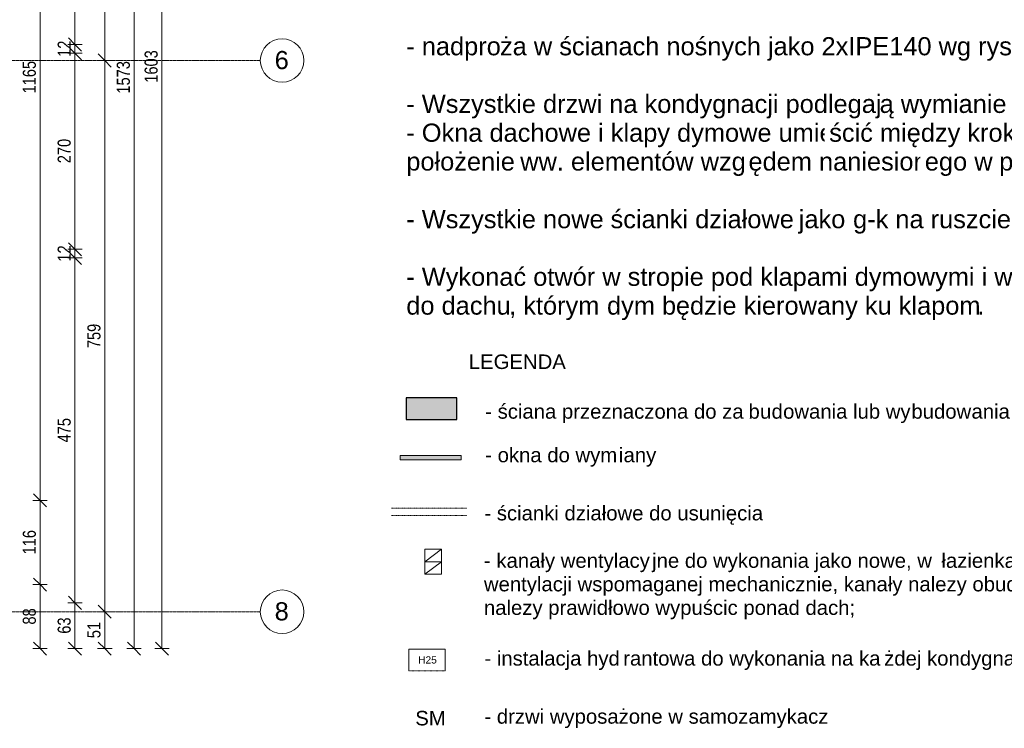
# Model space of a CAD drawing. Header units: centimetres. Extents: x 14827 to 20060, y -10807 to -8443.
# Tile 19 of 21: x 18019 to 19375, y -10525 to -9550. Entities that reach past the tile are written whole.
import ezdxf

# ---------------------------------------------------------------- set-up
doc = ezdxf.new("R2010")
doc.units = ezdxf.units.CM
for name, pattern in [('Aligning Line 1_8_', [0.635, 0.3175, -0.3175]), ('Kreska', [0.635, 0.3175, -0.3175]), ('Linia siatki', [0.9925, 0.47, -0.2175, 0.0875, -0.2175])]:
    doc.linetypes.add(name, pattern=pattern)
for name, color, linetype, lineweight in [('A-ANNO-DIMS', 211, 'Continuous', 9), ('A-ANNO-DIMS-100', 211, 'Continuous', 9), ('A-DETL', 90, 'Continuous', 9), ('A-DETL-GENF', 92, 'Continuous', 9), ('A-DETL-HDLN', 90, 'Kreska', 9), ('A-DETL-THIN', 151, 'Continuous', 9), ('A-WALL', 113, 'Continuous', 9), ('A-WALL-PATT', 111, 'Continuous', 25), ('G-ANNO-TEXT', 231, 'Continuous', 9), ('S-GRID', 1, 'Continuous', 9), ('S-GRID-IDEN', 1, 'Continuous', 9)]:
    doc.layers.add(name, color=color, linetype=linetype, lineweight=lineweight)
doc.styles.add('Arial', font='arial.ttf', dxfattribs={"height": 25})
doc.styles.add('Arial_2', font='arial.ttf', dxfattribs={"width": 0.8, "height": 18})
doc.styles.add('Arial_3', font='arial.ttf', dxfattribs={"height": 10})
doc.styles.add('Arial_5', font='arial.ttf', dxfattribs={"height": 20})
doc.dimstyles.new('Przekątna_-_1_8_mm_Arial', dxfattribs={"dimscale": 30.48, "dimtxt": 18.364669, "dimasz": 0.590551, "dimexe": 0.328084, "dimexo": 0.0625, "dimgap": 0.016404, "dimtad": 1, "dimdec": 0, "dimdsep": 46, "dimtxsty": 'Arial_2', "dimblk1": 'OBLIQUE', "dimblk2": 'OBLIQUE', "dimsah": 1, "dimcen": 0.09, "dimazin": 0, "dimtfac": 1, "dimtdec": 4, "dimtix": 1, "dimtmove": 0, "dimatfit": 3, "dimfxl": 0.328084, "dimfxlon": 1, "dimtvp": 1, "dimtolj": 1, "dimtzin": 0, "dimarcsym": 2})

# ---------------------------------------------------------------- blocks, each defined once
blk = doc.blocks.new('Siatka - M_Symbol siatki - okrąg-11506-6_Poziom posadzka II pietra')
at = {"layer": 'S-GRID-IDEN'}
blk.add_circle((0, 0), 0.3, dxfattribs=at)
blk = doc.blocks.new('DIMBLOCK108-6_Poziom posadzka II pietra')
at = {"layer": 'A-ANNO-DIMS-100'}
for p, q in [((18095.4, -9178.7), (18086.4, -9169.7)), ((18095.4, -9178.7), (18085.4, -9178.7)), ((18095.4, -9178.7), (18095.4, -9583.7)), ((18095.4, -9178.7), (18104.4, -9187.7)), ((18095.4, -9178.7), (18105.4, -9178.7)), ((18095.4, -9583.7), (18086.4, -9574.7)), ((18095.4, -9583.7), (18085.4, -9583.7)), ((18095.4, -9583.7), (18104.4, -9592.7)), ((18095.4, -9583.7), (18105.4, -9583.7))]:
    blk.add_line(p, q, dxfattribs=at)
at = {"layer": 'A-ANNO-DIMS-100', "color": 0, "insert": (18071.5, -9397.7), "char_height": 18, "width": 39.668, "attachment_point": 1, "rotation": 90, "line_spacing_factor": 0.941778, "style": 'Arial_2'}
blk.add_mtext('405', dxfattribs=at)
blk = doc.blocks.new('_Oblique')
at = {"color": 0, "linetype": 'ByBlock', "lineweight": -2}
blk.add_line((-0.5, -0.5), (0.5, 0.5), dxfattribs=at)
blk = doc.blocks.new('DIMBLOCK109-6_Poziom posadzka II pietra')
at = {"layer": 'A-ANNO-DIMS-100'}
for p, q in [((18095.4, -9583.7), (18086.4, -9574.7)), ((18095.4, -9583.7), (18085.4, -9583.7)), ((18095.4, -9595.7), (18086.4, -9586.7)), ((18095.4, -9583.7), (18095.4, -9595.7)), ((18095.4, -9583.7), (18104.4, -9592.7)), ((18095.4, -9583.7), (18105.4, -9583.7)), ((18095.4, -9595.7), (18085.4, -9595.7)), ((18095.4, -9595.7), (18104.4, -9604.7)), ((18095.4, -9595.7), (18105.4, -9595.7))]:
    blk.add_line(p, q, dxfattribs=at)
at = {"layer": 'A-ANNO-DIMS-100', "color": 0, "insert": (18071.5, -9600.7), "char_height": 18, "width": 26.445, "attachment_point": 1, "rotation": 90, "line_spacing_factor": 0.941778, "style": 'Arial_2'}
blk.add_mtext('12', dxfattribs=at)
blk = doc.blocks.new('DIMBLOCK110-6_Poziom posadzka II pietra')
at = {"layer": 'A-ANNO-DIMS-100'}
for p, q in [((18095.4, -9595.7), (18086.4, -9586.7)), ((18095.4, -9595.7), (18085.4, -9595.7)), ((18095.4, -9595.7), (18095.4, -9865.7)), ((18095.4, -9595.7), (18104.4, -9604.7)), ((18095.4, -9595.7), (18105.4, -9595.7)), ((18095.4, -9865.7), (18085.4, -9865.7)), ((18095.4, -9865.7), (18086.4, -9856.7)), ((18095.4, -9865.7), (18104.4, -9874.7)), ((18095.4, -9865.7), (18105.4, -9865.7))]:
    blk.add_line(p, q, dxfattribs=at)
at = {"layer": 'A-ANNO-DIMS-100', "color": 0, "insert": (18071.5, -9747.2), "char_height": 18, "width": 39.668, "attachment_point": 1, "rotation": 90, "line_spacing_factor": 0.941778, "style": 'Arial_2'}
blk.add_mtext('270', dxfattribs=at)
blk = doc.blocks.new('DIMBLOCK111-6_Poziom posadzka II pietra')
at = {"layer": 'A-ANNO-DIMS-100'}
for p, q in [((18095.4, -9865.7), (18085.4, -9865.7)), ((18095.4, -9865.7), (18086.4, -9856.7)), ((18095.4, -9865.7), (18095.4, -9877.7)), ((18095.4, -9865.7), (18104.4, -9874.7)), ((18095.4, -9865.7), (18105.4, -9865.7)), ((18095.4, -9877.7), (18085.4, -9877.7)), ((18095.4, -9877.7), (18086.4, -9868.7)), ((18095.4, -9877.7), (18104.4, -9886.7)), ((18095.4, -9877.7), (18105.4, -9877.7))]:
    blk.add_line(p, q, dxfattribs=at)
at = {"layer": 'A-ANNO-DIMS-100', "color": 0, "insert": (18071.5, -9882.7), "char_height": 18, "width": 26.445, "attachment_point": 1, "rotation": 90, "line_spacing_factor": 0.941778, "style": 'Arial_2'}
blk.add_mtext('12', dxfattribs=at)
blk = doc.blocks.new('DIMBLOCK112-6_Poziom posadzka II pietra')
at = {"layer": 'A-ANNO-DIMS-100'}
for p, q in [((18095.4, -9877.7), (18085.4, -9877.7)), ((18095.4, -9877.7), (18086.4, -9868.7)), ((18095.4, -9877.7), (18095.4, -10352.7)), ((18095.4, -9877.7), (18104.4, -9886.7)), ((18095.4, -9877.7), (18105.4, -9877.7)), ((18095.4, -10352.7), (18085.4, -10352.7)), ((18095.4, -10352.7), (18086.4, -10343.7)), ((18095.4, -10352.7), (18104.4, -10361.7)), ((18095.4, -10352.7), (18105.4, -10352.7))]:
    blk.add_line(p, q, dxfattribs=at)
at = {"layer": 'A-ANNO-DIMS-100', "color": 0, "insert": (18071.5, -10131.7), "char_height": 18, "width": 39.668, "attachment_point": 1, "rotation": 90, "line_spacing_factor": 0.941778, "style": 'Arial_2'}
blk.add_mtext('475', dxfattribs=at)
blk = doc.blocks.new('DIMBLOCK113-6_Poziom posadzka II pietra')
at = {"layer": 'A-ANNO-DIMS-100'}
for p, q in [((18095.4, -10352.7), (18085.4, -10352.7)), ((18095.4, -10352.7), (18086.4, -10343.7)), ((18095.4, -10352.7), (18095.4, -10415.7)), ((18095.4, -10352.7), (18104.4, -10361.7)), ((18095.4, -10352.7), (18105.4, -10352.7)), ((18095.4, -10415.7), (18086.4, -10406.7)), ((18095.4, -10415.7), (18085.4, -10415.7)), ((18095.4, -10415.7), (18104.4, -10424.7)), ((18095.4, -10415.7), (18105.4, -10415.7))]:
    blk.add_line(p, q, dxfattribs=at)
at = {"layer": 'A-ANNO-DIMS-100', "color": 0, "insert": (18071.5, -10395.2), "char_height": 18, "width": 26.445, "attachment_point": 1, "rotation": 90, "line_spacing_factor": 0.941778, "style": 'Arial_2'}
blk.add_mtext('63', dxfattribs=at)
blk = doc.blocks.new('DIMBLOCK116-6_Poziom posadzka II pietra')
at = {"layer": 'A-ANNO-DIMS-100'}
for p, q in [((18136.4, -9368.7), (18127.4, -9359.7)), ((18136.4, -9368.7), (18126.4, -9368.7)), ((18136.4, -9368.7), (18136.4, -9605.7)), ((18136.4, -9368.7), (18145.4, -9377.7)), ((18136.4, -9368.7), (18146.4, -9368.7)), ((18136.4, -9605.7), (18126.4, -9605.7)), ((18136.4, -9605.7), (18127.4, -9596.7)), ((18136.4, -9605.7), (18145.4, -9614.7)), ((18136.4, -9605.7), (18146.4, -9605.7))]:
    blk.add_line(p, q, dxfattribs=at)
at = {"layer": 'A-ANNO-DIMS-100', "color": 0, "insert": (18112.5, -9503.7), "char_height": 18, "width": 39.668, "attachment_point": 1, "rotation": 90, "line_spacing_factor": 0.941778, "style": 'Arial_2'}
blk.add_mtext('237', dxfattribs=at)
blk = doc.blocks.new('DIMBLOCK117-6_Poziom posadzka II pietra')
at = {"layer": 'A-ANNO-DIMS-100'}
for p, q in [((18136.4, -9605.7), (18126.4, -9605.7)), ((18136.4, -9605.7), (18127.4, -9596.7)), ((18136.4, -9605.7), (18136.4, -10365)), ((18136.4, -9605.7), (18145.4, -9614.7)), ((18136.4, -9605.7), (18146.4, -9605.7)), ((18136.4, -10365), (18126.4, -10365)), ((18136.4, -10365), (18127.4, -10356)), ((18136.4, -10365), (18145.4, -10374)), ((18136.4, -10365), (18146.4, -10365))]:
    blk.add_line(p, q, dxfattribs=at)
at = {"layer": 'A-ANNO-DIMS-100', "color": 0, "insert": (18112.5, -10001.9), "char_height": 18, "width": 39.668, "attachment_point": 1, "rotation": 90, "line_spacing_factor": 0.941778, "style": 'Arial_2'}
blk.add_mtext('759', dxfattribs=at)
blk = doc.blocks.new('DIMBLOCK118-6_Poziom posadzka II pietra')
at = {"layer": 'A-ANNO-DIMS-100'}
for p, q in [((18136.4, -10365), (18126.4, -10365)), ((18136.4, -10365), (18127.4, -10356)), ((18136.4, -10365), (18136.4, -10415.7)), ((18136.4, -10365), (18145.4, -10374)), ((18136.4, -10365), (18146.4, -10365)), ((18136.4, -10415.7), (18127.4, -10406.7)), ((18136.4, -10415.7), (18126.4, -10415.7)), ((18136.4, -10415.7), (18145.4, -10424.7)), ((18136.4, -10415.7), (18146.4, -10415.7))]:
    blk.add_line(p, q, dxfattribs=at)
at = {"layer": 'A-ANNO-DIMS-100', "color": 0, "insert": (18112.5, -10401.4), "char_height": 18, "width": 26.445, "attachment_point": 1, "rotation": 90, "line_spacing_factor": 0.941778, "style": 'Arial_2'}
blk.add_mtext('51', dxfattribs=at)
blk = doc.blocks.new('DIMBLOCK120-6_Poziom posadzka II pietra')
at = {"layer": 'A-ANNO-DIMS-100'}
for p, q in [((18176.7, -8842.7), (18167.7, -8833.7)), ((18176.7, -8842.7), (18166.7, -8842.7)), ((18176.7, -8842.7), (18176.7, -10415.7)), ((18176.7, -8842.7), (18185.7, -8851.7)), ((18176.7, -8842.7), (18186.7, -8842.7)), ((18176.7, -10415.7), (18167.7, -10406.7)), ((18176.7, -10415.7), (18166.7, -10415.7)), ((18176.7, -10415.7), (18185.7, -10424.7)), ((18176.7, -10415.7), (18186.7, -10415.7))]:
    blk.add_line(p, q, dxfattribs=at)
at = {"layer": 'A-ANNO-DIMS-100', "color": 0, "insert": (18152.9, -9651.3), "char_height": 18, "width": 52.89, "attachment_point": 1, "rotation": 90, "line_spacing_factor": 0.941778, "style": 'Arial_2'}
blk.add_mtext('1573', dxfattribs=at)
blk = doc.blocks.new('DIMBLOCK121-6_Poziom posadzka II pietra')
at = {"layer": 'A-ANNO-DIMS-100'}
for p, q in [((18215.1, -8812.7), (18206.1, -8803.7)), ((18215.1, -8812.7), (18205.1, -8812.7)), ((18215.1, -8812.7), (18215.1, -10415.7)), ((18215.1, -8812.7), (18224.1, -8821.7)), ((18215.1, -8812.7), (18225.1, -8812.7)), ((18215.1, -10415.7), (18206.1, -10406.7)), ((18215.1, -10415.7), (18205.1, -10415.7)), ((18215.1, -10415.7), (18224.1, -10424.7)), ((18215.1, -10415.7), (18225.1, -10415.7))]:
    blk.add_line(p, q, dxfattribs=at)
at = {"layer": 'A-ANNO-DIMS-100', "color": 0, "insert": (18191.2, -9636.3), "char_height": 18, "width": 52.89, "attachment_point": 1, "rotation": 90, "line_spacing_factor": 0.941778, "style": 'Arial_2'}
blk.add_mtext('1603', dxfattribs=at)
blk = doc.blocks.new('DIMBLOCK233-6_Poziom posadzka II pietra')
at = {"layer": 'A-ANNO-DIMS-100'}
for p, q in [((18047.3, -10327.5), (18038.3, -10318.5)), ((18047.3, -10327.5), (18037.3, -10327.5)), ((18047.3, -10415.7), (18047.3, -10327.5)), ((18047.3, -10327.5), (18056.3, -10336.5)), ((18047.3, -10327.5), (18057.3, -10327.5)), ((18047.3, -10415.7), (18038.3, -10406.7)), ((18047.3, -10415.7), (18037.3, -10415.7)), ((18047.3, -10415.7), (18056.3, -10424.7)), ((18047.3, -10415.7), (18057.3, -10415.7))]:
    blk.add_line(p, q, dxfattribs=at)
at = {"layer": 'A-ANNO-DIMS-100', "color": 0, "insert": (18023.5, -10382.6), "char_height": 18, "width": 26.445, "attachment_point": 1, "rotation": 90, "line_spacing_factor": 0.941778, "style": 'Arial_2'}
blk.add_mtext('88', dxfattribs=at)
blk = doc.blocks.new('DIMBLOCK234-6_Poziom posadzka II pietra')
at = {"layer": 'A-ANNO-DIMS-100'}
for p, q in [((18047.3, -10211.5), (18038.3, -10202.5)), ((18047.3, -10211.5), (18037.3, -10211.5)), ((18047.3, -10327.5), (18047.3, -10211.5)), ((18047.3, -10211.5), (18056.3, -10220.5)), ((18047.3, -10211.5), (18057.3, -10211.5)), ((18047.3, -10327.5), (18038.3, -10318.5)), ((18047.3, -10327.5), (18037.3, -10327.5)), ((18047.3, -10327.5), (18056.3, -10336.5)), ((18047.3, -10327.5), (18057.3, -10327.5))]:
    blk.add_line(p, q, dxfattribs=at)
at = {"layer": 'A-ANNO-DIMS-100', "color": 0, "insert": (18023.5, -10286), "char_height": 18, "width": 39.668, "attachment_point": 1, "rotation": 90, "line_spacing_factor": 0.941778, "style": 'Arial_2'}
blk.add_mtext('116', dxfattribs=at)
blk = doc.blocks.new('DIMBLOCK235-6_Poziom posadzka II pietra')
at = {"layer": 'A-ANNO-DIMS-100'}
for p, q in [((18047.3, -9046.6), (18038.3, -9037.6)), ((18047.3, -9046.6), (18037.3, -9046.6)), ((18047.3, -10211.5), (18047.3, -9046.6)), ((18047.3, -9046.6), (18056.3, -9055.6)), ((18047.3, -9046.6), (18057.3, -9046.6)), ((18047.3, -10211.5), (18038.3, -10202.5)), ((18047.3, -10211.5), (18037.3, -10211.5)), ((18047.3, -10211.5), (18056.3, -10220.5)), ((18047.3, -10211.5), (18057.3, -10211.5))]:
    blk.add_line(p, q, dxfattribs=at)
at = {"layer": 'A-ANNO-DIMS-100', "color": 0, "insert": (18023.5, -9651.1), "char_height": 18, "width": 52.89, "attachment_point": 1, "rotation": 90, "line_spacing_factor": 0.941778, "style": 'Arial_2'}
blk.add_mtext('1165', dxfattribs=at)

msp = doc.modelspace()

# ---------------------------------------------------------------- hatches: boundary and pattern name
at = {"layer": 'A-DETL-GENF'}
msp.add_hatch(color=1, dxfattribs=at).paths.add_polyline_path([(18627.1, -10155.78), (18627.1, -10149.78), (18543.1, -10149.78), (18543.1, -10155.78)])
at = {"layer": 'A-WALL-PATT', "lineweight": 9}
msp.add_hatch(color=256, dxfattribs=at).paths.add_polyline_path([(18621.1, -10100.34), (18621.1, -10070.34), (18551.1, -10070.34), (18551.1, -10100.34)])

# ---------------------------------------------------------------- linework, layer by layer
at = {"layer": 'A-DETL', "lineweight": 18}
for p, q in [((18599.79, -10278.76), (18576.79, -10278.76)), ((18576.79, -10278.76), (18576.79, -10295.97)), ((18599.79, -10278.76), (18576.79, -10295.97)), ((18599.79, -10295.97), (18599.79, -10278.76)), ((18599.79, -10295.97), (18576.79, -10295.97)), ((18599.79, -10295.97), (18576.79, -10295.97)), ((18576.79, -10295.97), (18576.79, -10313.18)), ((18599.79, -10295.97), (18576.79, -10313.18)), ((18599.79, -10313.18), (18599.79, -10295.97)), ((18599.79, -10313.18), (18576.79, -10313.18))]:
    msp.add_line(p, q, dxfattribs=at)
at = {"layer": 'A-DETL', "linetype": 'Aligning Line 1_8_'}
msp.add_line((18555.1, -10446.47), (18605.1, -10446.47), dxfattribs=at)
at = {"layer": 'A-DETL-HDLN'}
for p, q in [((18531.1, -10222.46), (18635.1, -10222.46)), ((18531.1, -10232.46), (18635.1, -10232.46))]:
    msp.add_line(p, q, dxfattribs=at)
at = {"layer": 'A-DETL-THIN'}
for p, q in [((18627.1, -10149.78), (18543.1, -10149.78)), ((18543.1, -10149.78), (18543.1, -10155.78)), ((18543.1, -10149.78), (18627.1, -10149.78)), ((18543.1, -10155.78), (18543.1, -10149.78)), ((18627.1, -10155.78), (18627.1, -10149.78)), ((18627.1, -10149.78), (18627.1, -10155.78)), ((18543.1, -10155.78), (18627.1, -10155.78)), ((18627.1, -10155.78), (18543.1, -10155.78)), ((18555.1, -10416.47), (18605.1, -10416.47)), ((18555.1, -10446.47), (18555.1, -10416.47)), ((18605.1, -10416.47), (18605.1, -10446.47))]:
    msp.add_line(p, q, dxfattribs=at)
at = {"layer": 'A-WALL', "lineweight": 25}
for p, q in [((18621.1, -10070.34), (18551.1, -10070.34)), ((18551.1, -10070.34), (18551.1, -10100.34)), ((18621.1, -10100.34), (18621.1, -10070.34)), ((18551.1, -10100.34), (18621.1, -10100.34))]:
    msp.add_line(p, q, dxfattribs=at)
at = {"layer": 'S-GRID', "linetype": 'Linia siatki'}
for p, q in [((14827.42, -9605.71), (18350.45, -9605.71)), ((14827.42, -10364.96), (18350.45, -10364.96))]:
    msp.add_line(p, q, dxfattribs=at)

# ---------------------------------------------------------------- block references
at = {"layer": 'S-GRID-IDEN', "xscale": 99.99999999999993, "yscale": 99.99999999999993, "zscale": 99.99999999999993, "rotation": 269.9999999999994}
for p in [(18380.45, -9605.71), (18380.45, -10364.96)]:
    msp.add_blockref('Siatka - M_Symbol siatki - okrąg-11506-6_Poziom posadzka II pietra', p, dxfattribs=at)

# ---------------------------------------------------------------- texts
at = {"layer": 'G-ANNO-TEXT', "color": 7, "char_height": 25, "attachment_point": 1, "style": 'Arial', "bg_fill": 3, "box_fill_scale": 1.25, "bg_fill_color": 256, "bg_fill_true_color": 13158600, "bg_fill_transparency": 0}
for s, insert, width in [('- nadpro', (18551.42, -9573.56), 156.3291), ('- Wszystkie drzwi na kondygnacji podlegaj', (18551.42, -9652.94), 789.6622), ('- Wszystkie nowe ', (18551.42, -9811.69), 340.7172), ('ścianki działowe', (18832.54, -9811.69), 302.2362), (' jako', (19081.91, -9811.69), 90.5907), (' g-k na ruszcie stalowym', (19156.65, -9811.69), 461.772), ('- Wykona', (18551.42, -9891.06), 178.7763)]:
    msp.add_mtext(s, dxfattribs=dict(at, insert=insert, width=width))
at = {"layer": 'G-ANNO-TEXT', "color": 7, "attachment_point": 1}
for s, insert, char_height, width, style in [('LEGENDA', (18637.48, -10010.59), 20, 165.1476, 'Arial_5'), ('ściana przeznaczona do za', (18677.13, -10079.05), 20, 418.4809, 'Arial_5'), ('\\fArial|b0|i0|c238|p34|;b', (19022.41, -10079.05), 20, 19.2405, 'Arial_5'), ('\\fArial|b0|i0|c238|p34|;d', (19054.16, -10079.05), 20, 19.2405, 'Arial_5'), ('owania lub wy', (19070.04, -10079.05), 20, 214.0506, 'Arial_5'), ('budow', (19246.65, -10079.05), 20, 100.2109, 'Arial_5'), ('ania', (19329.33, -10079.05), 20, 65.7384, 'Arial_5'), ('- ', (18659.93, -10079.05), 20, 20.8439, 'Arial_5'), ('\\fArial|b0|i0|c238|p34|;u', (19038.29, -10079.05), 20, 19.2405, 'Arial_5'), ('- ', (18659.93, -10139.05), 20, 20.8439, 'Arial_5'), ('okna do wym', (18677.13, -10139.05), 20, 202.0252, 'Arial_5'), ('\\fArial|b0|i0|c238|p34|;i', (18843.82, -10139.05), 20, 8.0169, 'Arial_5'), ('any ', (18850.43, -10139.05), 20, 64.9367, 'Arial_5'), ('ścianki działowe do usunięcia', (18676.01, -10219.11), 20, 455.3585, 'Arial_5'), ('- ', (18658.81, -10219.11), 20, 20.8439, 'Arial_5'), ('kanały wentylacy', (18675.46, -10284.45), 20, 259.7468, 'Arial_5'), ('jne do wykonania jako nowe, w ', (18889.77, -10284.45), 20, 482.6159, 'Arial_5'), ('łazienkach zastosowanie ', (19287.97, -10284.45), 20, 392.0252, 'Arial_5'), ('- ', (18658.26, -10284.45), 20, 20.8439, 'Arial_5'), ('wentylacji wspomaganej mechanicznie, kanały nalezy obudować na całej wysokosci,', (18658.26, -10316.86), 20, 1293.9236, 'Arial_5'), ('nalezy prawidłowo wypuścic ponad dach;', (18658.26, -10349.28), 20, 628.523, 'Arial_5'), ('instalacja hyd', (18676.01, -10419.11), 20, 210.8438, 'Arial_5'), ('rantowa do wykonania na ka', (18849.97, -10419.11), 20, 435.3163, 'Arial_5'), ('żdej kondygnacji', (19209.14, -10419.11), 20, 256.54, 'Arial_5'), ('H25', (18567.78, -10426.26), 10, 30.4641, 'Arial_3'), ('- ', (18658.81, -10419.11), 20, 20.8439, 'Arial_5'), ('SM', (18563.78, -10501.49), 20, 51.308, 'Arial_5'), ('drzwi wyposażone w samozamykacz', (18676.01, -10499.11), 20, 558.7762, 'Arial_5'), ('- ', (18658.81, -10499.11), 20, 20.8439, 'Arial_5')]:
    msp.add_mtext(s, dxfattribs=dict(at, insert=insert, char_height=char_height, width=width, style=style))

# ---------------------------------------------------------------- dimensions: what is measured, and where the dimension line sits
at = {"layer": 'A-ANNO-DIMS'}
for base, p1, p2, override, picture, middle in [((18215.1, -10415.71), (18205.1, -8812.71), (18205.1, -10415.71), {"dimpost": '<>', "dimfxl": 1603}, 'DIMBLOCK121-6_Poziom posadzka II pietra', (18205.4, -9614.21)), ((18176.75, -10415.71), (18166.75, -8842.71), (18166.75, -10415.71), {"dimpost": '<>', "dimfxl": 1573}, 'DIMBLOCK120-6_Poziom posadzka II pietra', (18167.05, -9629.21)), ((18047.34, -9046.64), (18037.34, -10211.46), (18037.34, -9046.64), {"dimpost": '<>', "dimfxl": 1164.811635}, 'DIMBLOCK235-6_Poziom posadzka II pietra', (18037.65, -9629.05)), ((18095.37, -9583.71), (18085.37, -9178.71), (18085.37, -9583.71), {"dimpost": '<>', "dimfxl": 405}, 'DIMBLOCK108-6_Poziom posadzka II pietra', (18085.68, -9381.21)), ((18136.38, -9605.71), (18146.38, -9368.71), (18146.38, -9605.71), {"dimpost": '<>', "dimfxl": 237}, 'DIMBLOCK116-6_Poziom posadzka II pietra', (18126.69, -9487.21)), ((18095.37, -9595.71), (18085.37, -9583.71), (18085.37, -9595.71), {"dimpost": '<>', "dimfxl": 12}, 'DIMBLOCK109-6_Poziom posadzka II pietra', (18085.83, -9589.71)), ((18095.37, -9865.71), (18085.37, -9595.71), (18085.37, -9865.71), {"dimpost": '<>', "dimfxl": 270}, 'DIMBLOCK110-6_Poziom posadzka II pietra', (18085.68, -9730.71)), ((18136.38, -10364.96), (18146.38, -9605.71), (18146.38, -10364.96), {"dimpost": '<>', "dimfxl": 759.25}, 'DIMBLOCK117-6_Poziom posadzka II pietra', (18126.69, -9985.34)), ((18095.37, -9877.71), (18085.37, -9865.71), (18085.37, -9877.71), {"dimpost": '<>', "dimfxl": 12}, 'DIMBLOCK111-6_Poziom posadzka II pietra', (18085.83, -9871.71)), ((18095.37, -10352.71), (18085.37, -9877.71), (18085.37, -10352.71), {"dimpost": '<>', "dimfxl": 475}, 'DIMBLOCK112-6_Poziom posadzka II pietra', (18085.71, -10115.21)), ((18047.34, -10211.46), (18037.34, -10327.46), (18037.34, -10211.46), {"dimpost": '<>', "dimfxl": 116}, 'DIMBLOCK234-6_Poziom posadzka II pietra', (18037.65, -10269.46)), ((18047.34, -10327.46), (18037.34, -10415.71), (18037.34, -10327.46), {"dimpost": '<>', "dimfxl": 88.258738}, 'DIMBLOCK233-6_Poziom posadzka II pietra', (18037.65, -10371.59)), ((18095.37, -10415.71), (18085.37, -10352.71), (18085.37, -10415.71), {"dimpost": '<>', "dimfxl": 63}, 'DIMBLOCK113-6_Poziom posadzka II pietra', (18085.67, -10384.21)), ((18136.38, -10415.71), (18146.38, -10364.96), (18126.38, -10415.71), {"dimpost": '<>', "dimfxl": 54.548717}, 'DIMBLOCK118-6_Poziom posadzka II pietra', (18126.69, -10390.34))]:
    dim = msp.add_linear_dim(base=base, p1=p1, p2=p2, angle=90, dimstyle='Przekątna_-_1_8_mm_Arial', override=override, dxfattribs=at)
    dim.commit()
    dim.dimension.update_dxf_attribs({"geometry": picture, "text_midpoint": middle})

# ---------------------------------------------------------------- next in the draw order: texts
at = {"layer": 'G-ANNO-TEXT', "color": 7, "char_height": 25, "attachment_point": 1, "style": 'Arial', "bg_fill": 3, "box_fill_scale": 1.25, "bg_fill_color": 256, "bg_fill_true_color": 13158600, "bg_fill_transparency": 0}
for s, insert, width in [('ża w ścianach nośnych jako 2xIPE140 wg rysunku szczegółowego', (18680.4, -9573.56), 1237.0038), ('ą wymianie', (19202.96, -9652.94), 207.6371), ('- Okna dachowe i klapy dymowe umie', (18551.42, -9692.63), 705.485), ('ć otwór w stropie pod klapami dymowymi i wy', (18698.92, -9891.06), 847.3837)]:
    msp.add_mtext(s, dxfattribs=dict(at, insert=insert, width=width))
at = {"layer": 'S-GRID-IDEN', "char_height": 25, "width": 23.2489, "attachment_point": 1, "style": 'Arial', "bg_fill": 3, "box_fill_scale": 1.25, "bg_fill_color": 256, "bg_fill_true_color": 13158600, "bg_fill_transparency": 0}
for s, insert in [('\\fArial|b0|i0|c238|p34|;6', (18370.24, -9592.6)), ('\\fArial|b0|i0|c238|p34|;8', (18370.24, -10351.85))]:
    msp.add_mtext(s, dxfattribs=dict(at, insert=insert))

# ---------------------------------------------------------------- next in the draw order: texts
at = {"layer": 'G-ANNO-TEXT', "color": 7, "char_height": 25, "attachment_point": 1, "style": 'Arial', "bg_fill": 3, "box_fill_scale": 1.25, "bg_fill_color": 256, "bg_fill_true_color": 13158600, "bg_fill_transparency": 0}
for s, insert, width in [('ścić między krokwiami - w razie potrzeby skorygować ', (19133.5, -9692.63), 1007.7212), ('położenie ', (18551.42, -9732.31), 189.9999), ('do dachu', (18551.42, -9930.75), 171.5611)]:
    msp.add_mtext(s, dxfattribs=dict(at, insert=insert, width=width))

# ---------------------------------------------------------------- next in the draw order: texts
for s, insert, width in [('ww. elementów wzgl', (18708.19, -9732.31), 380.8016), (', którym', (18692.97, -9930.75), 151.5189)]:
    msp.add_mtext(s, dxfattribs=dict(at, insert=insert, width=width))

# ---------------------------------------------------------------- next in the draw order: texts
for s, insert, width in [('ędem naniesion', (19022.38, -9732.31), 294.2193), (' dym b', (18817.99, -9930.75), 126.6666)]:
    msp.add_mtext(s, dxfattribs=dict(at, insert=insert, width=width))

# ---------------------------------------------------------------- next in the draw order: texts
for s, insert, width in [('ego', (19265.13, -9732.31), 70.5485), ('ędzie kierowany ku klapom', (18922.5, -9930.75), 502.6581)]:
    msp.add_mtext(s, dxfattribs=dict(at, insert=insert, width=width))

# ---------------------------------------------------------------- next in the draw order: texts
at = {"layer": 'G-ANNO-TEXT', "color": 7, "char_height": 25, "width": 12.0253, "attachment_point": 1, "style": 'Arial', "bg_fill": 3, "box_fill_scale": 1.25, "bg_fill_color": 256, "bg_fill_true_color": 13158600, "bg_fill_transparency": 0}
for s, insert in [('\\fArial|b0|i0|c238|p34|; ', (19323.34, -9732.31)), ('\\fArial|b0|i0|c238|p34|;.', (19337.23, -9930.75))]:
    msp.add_mtext(s, dxfattribs=dict(at, insert=insert))

# ---------------------------------------------------------------- next in the draw order: texts
at = {"layer": 'G-ANNO-TEXT', "color": 7, "insert": (19333.26, -9732.31), "char_height": 25, "width": 29.6624, "attachment_point": 1, "style": 'Arial', "bg_fill": 3, "box_fill_scale": 1.25, "bg_fill_color": 256, "bg_fill_true_color": 13158600, "bg_fill_transparency": 0}
msp.add_mtext('\\fArial|b0|i0|c238|p34|;w', dxfattribs=at)

# ---------------------------------------------------------------- next in the draw order: texts
at = {"layer": 'G-ANNO-TEXT', "color": 7, "insert": (19357.74, -9732.31), "char_height": 25, "width": 181.9831, "attachment_point": 1, "style": 'Arial', "bg_fill": 3, "box_fill_scale": 1.25, "bg_fill_color": 256, "bg_fill_true_color": 13158600, "bg_fill_transparency": 0}
msp.add_mtext(' projekcie', dxfattribs=at)

doc.saveas('drawing.dxf')
